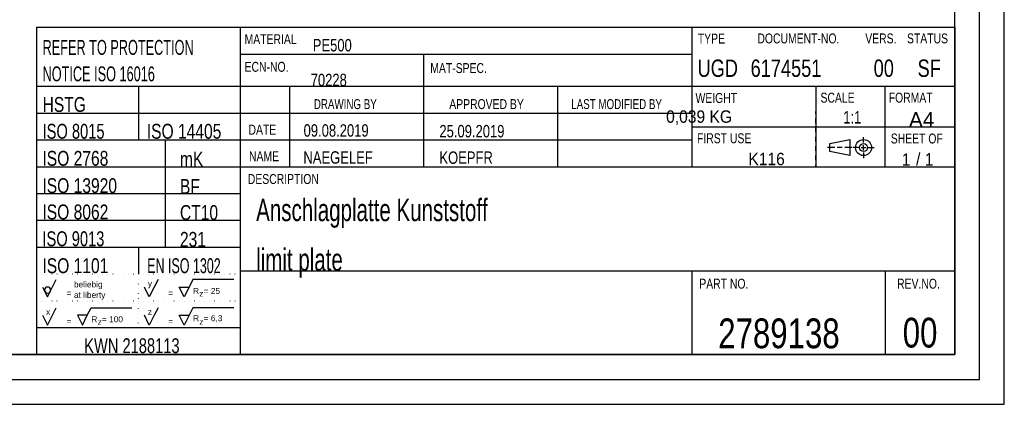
# Model space of a CAD drawing. Header units: millimetres. Extents: x -1 to 297, y -1 to 210.
# Tile 2 of 5: x 99 to 297, y 0 to 77. Entities that reach past the tile are written whole.
import ezdxf

# ---------------------------------------------------------------- set-up
doc = ezdxf.new("R2010")
doc.units = ezdxf.units.MM
doc.layers.add('1', color=7, linetype='Continuous')
doc.styles.add('SEACAD_Arial', font='arial.ttf', dxfattribs={"width": 0.75})

msp = doc.modelspace()

# ---------------------------------------------------------------- linework, layer by layer
at = {"layer": '1', "color": 7, "linetype": 'Continuous'}
for p, q in [((297, 0), (297, 210)), ((292, 5), (292, 198)), ((287, 10), (287, 193)), ((102, 76), (287, 76)), ((102, 10), (102, 76)), ((143, 76), (143, 10)), ((234, 76), (234, 47.8)), ((287, 76), (287, 10)), ((234, 70.5), (143, 70.5)), ((180, 47.8), (180, 70.5)), ((143, 64), (102, 64)), ((102.51, 64), (102, 64)), ((287, 64), (102, 64)), ((104.56, 64), (103.54, 64)), ((106.61, 64), (105.59, 64)), ((108.66, 64), (107.64, 64)), ((110.71, 64), (109.69, 64)), ((112.76, 64), (111.74, 64)), ((114.81, 64), (113.79, 64)), ((116.86, 64), (115.84, 64)), ((118.91, 64), (117.89, 64)), ((120.96, 64), (119.94, 64)), ((123.01, 64), (121.99, 64)), ((122.5, 64), (122.5, 58.6)), ((125.06, 64), (124.04, 64)), ((127.11, 64), (126.09, 64)), ((129.16, 64), (128.14, 64)), ((131.21, 64), (130.19, 64)), ((133.26, 64), (132.24, 64)), ((135.31, 64), (134.29, 64)), ((137.36, 64), (136.34, 64)), ((139.41, 64), (138.39, 64)), ((141.46, 64), (140.44, 64)), ((143, 64), (142.49, 64)), ((153, 47.8), (153, 64)), ((207, 47.8), (207, 64)), ((259, 64), (259, 47.8)), ((273, 47.8), (273, 64)), ((102.51, 58.6), (102, 58.6)), ((234, 58.6), (102, 58.6)), ((104.56, 58.6), (103.54, 58.6)), ((106.61, 58.6), (105.59, 58.6)), ((108.66, 58.6), (107.64, 58.6)), ((110.71, 58.6), (109.69, 58.6)), ((112.76, 58.6), (111.74, 58.6)), ((114.81, 58.6), (113.79, 58.6)), ((116.86, 58.6), (115.84, 58.6)), ((118.91, 58.6), (117.89, 58.6)), ((120.96, 58.6), (119.94, 58.6)), ((123.01, 58.6), (121.99, 58.6)), ((122.5, 58.6), (122.5, 53.2)), ((125.06, 58.6), (124.04, 58.6)), ((127.11, 58.6), (126.09, 58.6)), ((129.16, 58.6), (128.14, 58.6)), ((131.21, 58.6), (130.19, 58.6)), ((133.26, 58.6), (132.24, 58.6)), ((135.31, 58.6), (134.29, 58.6)), ((137.36, 58.6), (136.34, 58.6)), ((139.41, 58.6), (138.39, 58.6)), ((141.46, 58.6), (140.44, 58.6)), ((143, 58.6), (142.49, 58.6)), ((259, 58.53), (259, 59)), ((259, 56.67), (259, 57.6)), ((234, 55.9), (287, 55.9)), ((259, 54.8), (259, 55.73)), ((259, 52.93), (259, 53.87)), ((268.64, 52.72), (268.64, 53.82)), ((102.51, 53.2), (102, 53.2)), ((234, 53.2), (102, 53.2)), ((104.56, 53.2), (103.54, 53.2)), ((106.61, 53.2), (105.59, 53.2)), ((108.66, 53.2), (107.64, 53.2)), ((110.71, 53.2), (109.69, 53.2)), ((112.76, 53.2), (111.74, 53.2)), ((114.81, 53.2), (113.79, 53.2)), ((116.86, 53.2), (115.84, 53.2)), ((118.91, 53.2), (117.89, 53.2)), ((120.96, 53.2), (119.94, 53.2)), ((123.01, 53.2), (121.99, 53.2)), ((125.06, 53.2), (124.04, 53.2)), ((127.11, 53.2), (126.09, 53.2)), ((127.95, 31.6), (127.95, 53.2)), ((129.16, 53.2), (128.14, 53.2)), ((131.21, 53.2), (130.19, 53.2)), ((133.26, 53.2), (132.24, 53.2)), ((135.31, 53.2), (134.29, 53.2)), ((137.36, 53.2), (136.34, 53.2)), ((139.41, 53.2), (138.39, 53.2)), ((141.46, 53.2), (140.44, 53.2)), ((143, 53.2), (142.49, 53.2)), ((259, 51.07), (259, 52)), ((261.84, 52.52), (265.84, 53.32)), ((261.84, 50.92), (261.84, 52.52)), ((264.34, 51.72), (263.34, 51.72)), ((265.84, 53.32), (265.84, 50.12)), ((267.64, 51.72), (266.54, 51.72)), ((268.14, 51.72), (269.14, 51.72)), ((268.64, 51.22), (268.64, 52.22)), ((269.64, 51.72), (270.74, 51.72)), ((259, 49.2), (259, 50.13)), ((265.84, 50.12), (261.84, 50.92)), ((268.64, 50.72), (268.64, 49.62)), ((287, 47.8), (102, 47.8)), ((259, 47.8), (259, 48.27)), ((143, 42.4), (102, 42.4)), ((143, 37), (102, 37)), ((143, 31.6), (102, 31.6)), ((122.5, 31.6), (122.5, 26.2)), ((103.04, 26.2), (103.01, 26.2)), ((104.06, 26.2), (104.04, 26.2)), ((105.09, 26.2), (105.06, 26.2)), ((106.11, 26.2), (106.09, 26.2)), ((107.14, 26.2), (107.11, 26.2)), ((108.16, 26.2), (108.14, 26.2)), ((109.19, 26.2), (109.16, 26.2)), ((110.21, 26.2), (110.19, 26.2)), ((111.24, 26.2), (111.21, 26.2)), ((112.26, 26.2), (112.24, 26.2)), ((113.29, 26.2), (113.26, 26.2)), ((114.31, 26.2), (114.29, 26.2)), ((115.34, 26.2), (115.31, 26.2)), ((116.36, 26.2), (116.34, 26.2)), ((117.39, 26.2), (117.36, 26.2)), ((118.41, 26.2), (118.39, 26.2)), ((119.44, 26.2), (119.41, 26.2)), ((120.46, 26.2), (120.44, 26.2)), ((121.49, 26.2), (121.46, 26.2)), ((122.51, 26.2), (122.49, 26.2)), ((123.54, 26.2), (123.51, 26.2)), ((124.56, 26.2), (124.54, 26.2)), ((125.59, 26.2), (125.56, 26.2)), ((126.61, 26.2), (126.59, 26.2)), ((127.64, 26.2), (127.61, 26.2)), ((128.66, 26.2), (128.64, 26.2)), ((129.69, 26.2), (129.66, 26.2)), ((130.71, 26.2), (130.69, 26.2)), ((131.74, 26.2), (131.71, 26.2)), ((132.76, 26.2), (132.74, 26.2)), ((133.79, 26.2), (133.76, 26.2)), ((134.81, 26.2), (134.79, 26.2)), ((135.84, 26.2), (135.81, 26.2)), ((136.86, 26.2), (136.84, 26.2)), ((137.89, 26.2), (137.86, 26.2)), ((138.91, 26.2), (138.89, 26.2)), ((139.94, 26.2), (139.91, 26.2)), ((140.96, 26.2), (140.94, 26.2)), ((141.99, 26.2), (141.96, 26.2)), ((143, 26.2), (142.99, 26.2)), ((259, 26.8), (143, 26.8)), ((143, 26.8), (143, 26.28)), ((234, 26.8), (234, 10)), ((287, 26.8), (259, 26.8)), ((273, 26.8), (273, 10)), ((104.2, 21.63), (105.95, 25.13)), ((122.5, 25.2), (122.5, 25.23)), ((122.5, 24.22), (122.5, 24.25)), ((126.45, 25.13), (125.7, 23.62)), ((133.45, 25.13), (132.7, 23.62)), ((141.7, 25.13), (133.45, 25.13)), ((143, 25.23), (143, 24.18)), ((103.2, 23.62), (104.2, 21.63)), ((122.5, 23.24), (122.5, 23.27)), ((122.5, 22.26), (122.5, 22.29)), ((124.7, 21.63), (123.7, 23.62)), ((125.7, 23.62), (124.7, 21.63)), ((131.7, 21.63), (130.7, 23.62)), ((130.7, 23.62), (132.7, 23.62)), ((132.7, 23.62), (131.7, 21.63)), ((143, 23.12), (143, 22.07)), ((103.04, 20.8), (103.01, 20.8)), ((104.06, 20.8), (104.04, 20.8)), ((105.09, 20.8), (105.06, 20.8)), ((106.11, 20.8), (106.09, 20.8)), ((107.14, 20.8), (107.11, 20.8)), ((108.16, 20.8), (108.14, 20.8)), ((109.19, 20.8), (109.16, 20.8)), ((110.21, 20.8), (110.19, 20.8)), ((111.24, 20.8), (111.21, 20.8)), ((112.26, 20.8), (112.24, 20.8)), ((113.29, 20.8), (113.26, 20.8)), ((114.31, 20.8), (114.29, 20.8)), ((115.34, 20.8), (115.31, 20.8)), ((116.36, 20.8), (116.34, 20.8)), ((117.39, 20.8), (117.36, 20.8)), ((118.41, 20.8), (118.39, 20.8)), ((119.44, 20.8), (119.41, 20.8)), ((120.46, 20.8), (120.44, 20.8)), ((121.49, 20.8), (121.46, 20.8)), ((122.51, 20.8), (122.49, 20.8)), ((122.5, 21.28), (122.5, 21.3)), ((122.5, 20.3), (122.5, 20.32)), ((123.54, 20.8), (123.51, 20.8)), ((124.56, 20.8), (124.54, 20.8)), ((125.59, 20.8), (125.56, 20.8)), ((126.61, 20.8), (126.59, 20.8)), ((127.64, 20.8), (127.61, 20.8)), ((128.66, 20.8), (128.64, 20.8)), ((129.69, 20.8), (129.66, 20.8)), ((130.71, 20.8), (130.69, 20.8)), ((131.74, 20.8), (131.71, 20.8)), ((132.76, 20.8), (132.74, 20.8)), ((133.79, 20.8), (133.76, 20.8)), ((134.81, 20.8), (134.79, 20.8)), ((135.84, 20.8), (135.81, 20.8)), ((136.86, 20.8), (136.84, 20.8)), ((137.89, 20.8), (137.86, 20.8)), ((138.91, 20.8), (138.89, 20.8)), ((139.94, 20.8), (139.91, 20.8)), ((140.96, 20.8), (140.94, 20.8)), ((141.99, 20.8), (141.96, 20.8)), ((143, 20.8), (142.99, 20.8)), ((143, 21.02), (143, 19.98)), ((103.2, 17.93), (104.2, 15.93)), ((104.2, 15.93), (105.2, 17.93)), ((105.2, 17.93), (105.95, 19.43)), ((110.2, 17.93), (111.2, 15.93)), ((112.2, 17.93), (110.2, 17.93)), ((111.2, 15.93), (112.2, 17.93)), ((112.2, 17.93), (112.95, 19.43)), ((112.95, 19.43), (121.2, 19.43)), ((122.5, 19.31), (122.5, 19.34)), ((122.5, 18.33), (122.5, 18.36)), ((124.7, 15.93), (123.7, 17.93)), ((125.7, 17.93), (124.7, 15.93)), ((126.45, 19.43), (125.7, 17.93)), ((130.7, 17.93), (132.7, 17.93)), ((131.7, 15.93), (130.7, 17.93)), ((132.7, 17.93), (131.7, 15.93)), ((133.45, 19.43), (132.7, 17.93)), ((141.7, 19.43), (133.45, 19.43)), ((143, 18.93), (143, 17.88)), ((122.5, 17.35), (122.5, 17.38)), ((122.5, 16.37), (122.5, 16.4)), ((143, 16.83), (143, 15.78)), ((143, 15.4), (102, 15.4)), ((122.5, 15.4), (122.5, 15.41)), ((143, 14.73), (143, 13.68)), ((143, 12.62), (143, 11.58)), ((287, 10), (10, 10)), ((10, 10), (287, 10)), ((287, 10), (102, 10)), ((143, 10.53), (143, 10)), ((5, 5), (292, 5)), ((0, 0), (297, 0))]:
    msp.add_line(p, q, dxfattribs=at)
for radius in [1.6, 0.8]:
    msp.add_circle((268.64, 51.72), radius, dxfattribs=at)
for start, end in [(0, 180), (180, 0)]:
    msp.add_arc((104.2, 23.01), 0.618, start, end, dxfattribs=at)
for points, knots in [([(262.84, 51.72), (261.84, 51.72), (261.34, 51.72)], [0, 0, 0.666667, 1, 1]), ([(266.34, 51.72), (266.09, 51.72), (264.84, 51.72)], [0, 0, 0.16666, 1, 1])]:
    msp.add_open_spline(points, degree=1, knots=knots, dxfattribs=at)

# ---------------------------------------------------------------- texts
at = {"layer": '1', "attachment_point": 7, "style": 'SEACAD_Arial'}
for s, insert, char_height, width in [('{\\fArial|b0||i0||c0|p34;\\C7;\\H2.;\\W0.75;MATERIAL}', (143.9, 72.56), 2, 10.3044), ('{\\fArial|b0||i0||c0|p34;\\C7;\\H2.5;\\W0.75;PE500}', (157.64, 71.06), 2.5, 7.7174), ('{\\fArial|b0||i0||c0|p34;\\C7;\\H2.;\\W0.75;TYPE}', (235.24, 72.68), 2, 5.4348), ('{\\fArial|b0||i0||c0|p34;\\C7;\\H2.;\\W0.75;DOCUMENT-NO.}', (247.24, 72.68), 2, 16.2174), ('{\\fArial|b0||i0||c0|p34;\\C7;\\H2.;\\W0.75;VERS.}', (268.98, 72.68), 2, 6.2174), ('{\\fArial|b0||i0||c0|p34;\\C7;\\H2.;\\W0.75;STATUS}', (277.39, 72.68), 2, 8.1739), ('{\\fArial|b0||i0||c0|p34;\\C7;\\H3.;\\W0.611;REFER TO PROTECTION}', (103.19, 70.36), 3, 31.4348), ('{\\fArial|b0||i0||c0|p34;\\C7;\\H3.5;\\W0.75;UGD}', (235.18, 65.91), 3.5, 7.9891), ('{\\fArial|b0||i0||c0|p34;\\C7;\\H3.5;\\W0.75;6174551}', (245.87, 65.91), 3.5, 13.8478), ('{\\fArial|b0||i0||c0|p34;\\C7;\\H3.5;\\W0.75;00}', (270.67, 65.91), 3.5, 3.9565), ('{\\fArial|b0||i0||c0|p34;\\C7;\\H3.5;\\W0.75;SF}', (279.52, 65.91), 3.5, 4.6413), ('{\\fArial|b0||i0||c0|p34;\\C7;\\H3.;\\W0.611;NOTICE ISO 16016}', (103.19, 65.03), 3, 23.4783), ('{\\fArial|b0||i0||c0|p34;\\C7;\\H2.;\\W0.75;ECN-NO.}', (143.9, 66.96), 2, 8.6957), ('{\\fArial|b0||i0||c0|p34;\\C7;\\H2.;\\W0.75;MAT-SPEC.}', (181.32, 66.71), 2, 11.2609), ('{\\fArial|b0||i0||c0|p34;\\C7;\\H2.5;\\W0.75;70228}', (157.22, 64.06), 2.5, 7.0652), ('{\\fArial|b0||i0||c0|p34;\\C7;\\H3.;\\W0.75;HSTG}', (103.19, 58.86), 3, 8.6087), ('{\\fArial|b0||i0||c0|p34;\\C7;\\H2.;\\W0.75;WEIGHT}', (234.77, 60.69), 2, 8.2609), ('{\\fArial|b0||i0||c0|p34;\\C7;\\H2.;\\W0.75;SCALE}', (259.96, 60.75), 2, 6.7826), ('{\\fArial|b0||i0||c0|p34;\\C7;\\H2.;\\W0.75;FORMAT}', (273.71, 60.75), 2, 8.6957), ('{\\fArial|b0||i0||c0|p34;\\C7;\\H2.;\\W0.705;DRAWING BY}', (157.85, 59.45), 2, 13.3044), ('{\\fArial|b0||i0||c0|p34;\\C7;\\H2.;\\W0.75;APPROVED BY}', (185.15, 59.45), 2, 14.8696), ('{\\fArial|b0||i0||c0|p34;\\C7;\\H2.;\\W0.705;LAST MODIFIED BY}', (209.73, 59.45), 2, 19.1304), ('{\\fArial|b0||i0||c0|p34;\\C7;\\H2.5;\\W0.9;0,039 KG}', (228.85, 56.25), 2.5, 12.9348), ('{\\fArial|b0||i0||c0|p34;\\C7;\\H2.5;\\W0.75;1:1}', (264.54, 56.57), 2.5, 3.5326), ('{\\fArial|b0||i0||c0|p34;\\C7;\\H3.;\\W0.705;ISO 8015}', (103.19, 53.46), 3, 12.9783), ('{\\fArial|b0||i0||c0|p34;\\C7;\\H3.;\\W0.75;ISO 14405}', (124.19, 53.46), 3, 14.6739), ('{\\fArial|b0||i0||c0|p34;\\C7;\\H2.;\\W0.75;DATE}', (144.69, 54.33), 2, 5.5217), ('{\\fArial|b0||i0||c0|p34;\\C7;\\H2.5;\\W0.75;09.08.2019}', (155.79, 53.88), 2.5, 12.7174), ('{\\fArial|b0||i0||c0|p34;\\C7;\\H2.5;\\W0.75;25.09.2019}', (183.16, 53.74), 2.5, 12.7174), ('{\\fArial|b0||i0||c0|p34;\\C7;\\H2.;\\W0.75;FIRST USE}', (235.07, 52.57), 2, 10.7826), ('{\\fArial|b0||i0||c0|p34;\\C7;\\H2.;\\W0.75;SHEET OF}', (274.12, 52.52), 2, 10.3478), ('{\\fArial|b0||i0||c0|p34;\\C7;\\H3.;\\W0.75;ISO 2768 }', (103.16, 48.01), 3, 13.8261), ('{\\fArial|b0||i0||c0|p34;\\C7;\\H3.;\\W0.75;mK}', (130.87, 47.89), 3, 4.6304), ('{\\fArial|b0||i0||c0|p34;\\C7;\\H2.;\\W0.75;NAME}', (144.79, 48.97), 2, 5.9565), ('{\\fArial|b0||i0||c0|p34;\\C7;\\H2.5;\\W0.75;NAEGELEF}', (155.75, 48.44), 2.5, 13.8044), ('{\\fArial|b0||i0||c0|p34;\\C7;\\H2.5;\\W0.75;KOEPFR}', (183.16, 48.41), 2.5, 10.6522), ('{\\fArial|b0||i0||c0|p34;\\C7;\\H2.5;\\W0.9;K116}', (245.42, 48.14), 2.5, 7.1196), ('{\\fArial|b0||i0||c0|p34;\\C7;\\H2.5;\\W0.9;1}', (276.35, 48.07), 2.5, 1.6848), ('{\\fArial|b0||i0||c0|p34;\\C7;\\H2.5;\\W0.9; / 1}', (278.34, 48.07), 2.5, 4.2935), ('{\\fArial|b0||i0||c0|p34;\\C7;\\H4.5;\\W0.658;Anschlagplatte Kunststoff}', (146.23, 35.54), 4.5, 47.3478), ('{\\fArial|b0||i0||c0|p34;\\C7;\\H2.;\\W0.75;DESCRIPTION}', (144.55, 44.36), 2, 14.087), ('{\\fArial|b0||i0||c0|p34;\\C7;\\H3.;\\W0.75;ISO 13920}', (103.16, 42.51), 3, 14.6739), ('{\\fArial|b0||i0||c0|p34;\\C7;\\H3.;\\W0.75;BF}', (130.87, 42.39), 3, 3.9783), ('{\\fArial|b0||i0||c0|p34;\\C7;\\H3.;\\W0.75;ISO 8062}', (103.16, 37.21), 3, 12.9783), ('{\\fArial|b0||i0||c0|p34;\\C7;\\H3.;\\W0.75;CT10}', (130.87, 37.09), 3, 7.5), ('{\\fArial|b0||i0||c0|p34;\\C7;\\H4.5;\\W0.658;limit plate}', (146.23, 25.54), 4.5, 17.6087), ('{\\fArial|b0||i0||c0|p34;\\C7;\\H3.;\\W0.705;ISO 9013}', (103.16, 31.81), 3, 12.9783), ('{\\fArial|b0||i0||c0|p34;\\C7;\\H3.;\\W0.75;231}', (130.87, 31.69), 3, 5.087), ('{\\fArial|b0||i0||c0|p34;\\C7;\\H3.;\\W0.75;ISO 1101}', (103.16, 26.38), 3, 12.9783), ('{\\fArial|b0||i0||c0|p34;\\C7;\\H3.;\\W0.6;EN ISO 1302}', (124.27, 26.38), 3, 14.8044), ('{\\fArial|b0||i0||c0|p34;\\C7;\\H2.;\\W0.75;PART NO.}', (235.53, 23.27), 2, 9.7391), ('{\\fArial|b0||i0||c0|p34;\\C7;\\H2.;\\W0.75;REV.NO.}', (275.4, 23.27), 2, 8.4783), ('{\\fArial|b0||i0||c0|p34;\\C7;\\H6.;\\W0.75;2789138}', (239.35, 11.21), 6, 23.7391), ('{\\fArial|b0||i0||c0|p34;\\C7;\\H6.;\\W0.75;00}', (276.53, 11.35), 6, 6.7826), ('{\\fArial|b0||i0||c0|p34;\\C7;\\H3.;\\W0.705;KWN 2188113}', (111.58, 10.26), 3, 19.9565)]:
    msp.add_mtext(s, dxfattribs=dict(at, insert=insert, char_height=char_height, width=width))
at = {"layer": '1', "attachment_point": 7}
for s, insert, char_height, width in [('{\\fArial|b0||i0||c0|p34;\\C7;\\H3.;\\W1.;A4}', (277.78, 55.86), 3, 5.1522), ('{\\fArial|b0||i0||c0|p34;\\C7;\\H1.2;\\W1.;at liberty}', (109.51, 21.06), 1.2, 6.3131), ('{\\fArial|b0||i0||c0|p34;\\C7;\\H1.2;\\W1.;beliebig}', (109.51, 23.19), 1.2, 5.7913), ('{\\fArial|b0||i0||c0|p34;\\C7;\\H1.2;\\W1.;y}', (124.4, 23.36), 1.2, 0.8087), ('{\\fArial|b0||i0||c0|p34;\\C7;\\H1.2;\\W1.;=}', (108.01, 21.82), 1.2, 0.9652), ('{\\fArial|b0||i0||c0|p34;\\C7;\\H1.2;\\W1.;=}', (128.51, 21.82), 1.2, 0.9652), ('{\\fArial|b0||i0||c0|p34;\\C7;\\H1.2;\\W1.;R  = 25}', (133.51, 22.22), 1.2, 5.4522), ('{\\fArial|b0||i0||c0|p34;\\C7;\\H1.2;\\W1.;z}', (134.77, 21.72), 1.2, 0.8087), ('{\\fArial|b0||i0||c0|p34;\\C7;\\H1.2;\\W1.;x}', (103.9, 18.02), 1.2, 0.8087), ('{\\fArial|b0||i0||c0|p34;\\C7;\\H1.2;\\W1.;z}', (124.4, 18.02), 1.2, 0.8087), ('{\\fArial|b0||i0||c0|p34;\\C7;\\H1.2;\\W1.;=}', (108.01, 16.12), 1.2, 0.9652), ('{\\fArial|b0||i0||c0|p34;\\C7;\\H1.2;\\W1.;R  = 100}', (113.01, 16.52), 1.2, 6.3913), ('{\\fArial|b0||i0||c0|p34;\\C7;\\H1.2;\\W1.;z}', (114.27, 16.02), 1.2, 0.8087), ('{\\fArial|b0||i0||c0|p34;\\C7;\\H1.2;\\W1.;=}', (128.51, 16.12), 1.2, 0.9652), ('{\\fArial|b0||i0||c0|p34;\\C7;\\H1.2;\\W1.;R  = 6,3}', (133.51, 16.52), 1.2, 5.9217), ('{\\fArial|b0||i0||c0|p34;\\C7;\\H1.2;\\W1.;z}', (134.77, 16.02), 1.2, 0.8087)]:
    msp.add_mtext(s, dxfattribs=dict(at, insert=insert, char_height=char_height, width=width))

doc.saveas('drawing.dxf')
